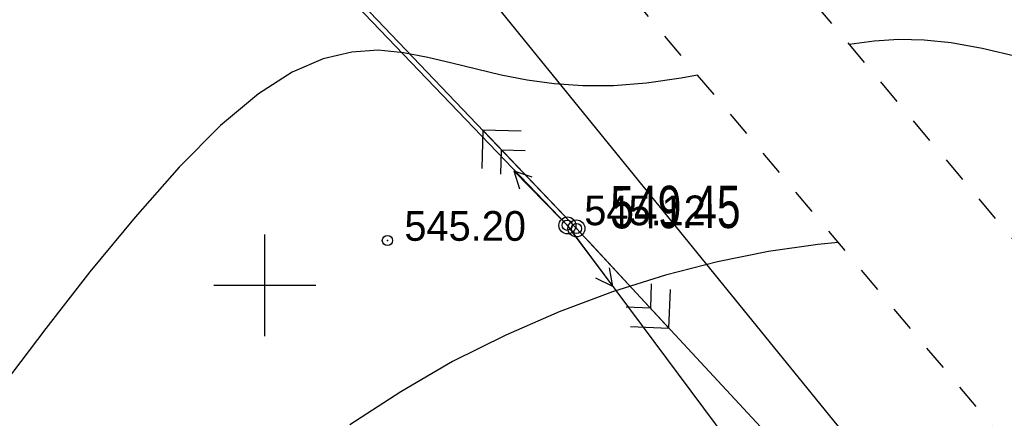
# Model space of a CAD drawing. Extents: x 0 to 363660, y 0 to 4201329.
# Tile 168 of 256: x 360193 to 360222, y 4200496 to 4200508. Entities that reach past the tile are written whole.
import ezdxf

# ---------------------------------------------------------------- set-up
doc = ezdxf.new("R2010")
doc.units = 0
doc.header["$LTSCALE"] = 0.5
doc.header["$MEASUREMENT"] = 0
doc.header["$PDMODE"] = 32
doc.header["$PDSIZE"] = 0.3
doc.linetypes.add('CONTI', pattern=[0])
doc.linetypes.add('Д_ТРОТ_ТРУБА', pattern=[3, 1.5, -1.5])
for name, color, linetype in [('(004) Точки рельефа', 7, 'Continuous'), ('(014) Водопровод', 5, 'ИК_Водопровод -------в--------'), ('(022) Возд. Линии', 7, 'Continuous'), ('(025) Дорога', 7, 'Continuous'), ('GORIZDEFAULT', 32, 'CONTI'), ('PI_OT0', 172, 'CONTI'), ('PI_TT0', 5, 'CONTI'), ('PI_TTDEFAULT', 5, 'CONTI'), ('SETKR', 2, 'CONTI'), ('SIT_L0', 250, 'CONTI')]:
    doc.layers.add(name, color=color, linetype=linetype)
doc.layers.add('.', color=7, linetype='Continuous', lineweight=15)
doc.styles.add('D-431', font='d431.ttf')
doc.styles.add('SHRFT', font='TXT', dxfattribs={"width": 0.875})
doc.styles.get("Standard").update_dxf_attribs({"font": 'times.ttf'})
doc.linetypes.add('ИК_Водопровод -------в--------', pattern='A,9,-0.6,["В",Standard,S=1.2,R=0,X=0,Y=-0.6],-1.2', length=10.8)

# ---------------------------------------------------------------- blocks, each defined once
blk = doc.blocks.new('BL_333')
at = {"color": 0}
for p, q in [((0, -1.5), (0, 1.5)), ((-1.5, 0), (1.5, 0))]:
    blk.add_line(p, q, dxfattribs=at)
blk = doc.blocks.new('S1')
at = {"layer": '(022) Возд. Линии'}
for p, q in [((-2, 0), (-1.5, 0.25)), ((-2, 0), (-1.5, -0.25)), ((0, 0), (-2, 0))]:
    blk.add_line(p, q, dxfattribs=at)
blk = doc.blocks.new('S2')
at = {"layer": '(022) Возд. Линии'}
for p, q in [((0, 0), (2, 0)), ((2, 0), (1.5, 0.25)), ((2, 0), (1.5, -0.25))]:
    blk.add_line(p, q, dxfattribs=at)
blk = doc.blocks.new('SS')
at = {"layer": '(022) Возд. Линии'}
blk.add_circle((0, 0), 0.25, dxfattribs=at)
blk = doc.blocks.new('gergrgrre')
at = {"layer": '(014) Водопровод', "flags": 128}
blk.add_lwpolyline([(360036.438, 4200773.015), (360047.098, 4200750.311), (360089.76, 4200681.101), (360107.619, 4200655.796), (360141.826, 4200594.039), (360149.345, 4200579.998), (360206.507, 4200508.61), (360230.262, 4200479.387), (360306.281, 4200388.525), (360409.154, 4200291.553), (360456.114, 4200244.191), (360490.793, 4200199.337)], dxfattribs=at)
at = {"layer": '(025) Дорога', "linetype": 'Д_ТРОТ_ТРУБА', "flags": 128}
for points in [[(360044.195, 4200796.012), (360041.816, 4200791.773), (360042.358, 4200788.304), (360046.087, 4200780.21), (360059.012, 4200755.887), (360082.266, 4200713.415), (360119.837, 4200651.911), (360154.248, 4200588.273), (360168.952, 4200565.337), (360182.618, 4200547.766), (360213.043, 4200512.044), (360268.283, 4200446.262), (360308.926, 4200401.534), (360387.369, 4200322.593), (360428.116, 4200283.497), (360457.116, 4200256.42), (360464.886, 4200245.444), (360476.507, 4200228.263), (360489.06, 4200214.493), (360499.065, 4200202.984)], [(360034.859, 4200791.392), (360036.733, 4200790.501), (360038.761, 4200786.553), (360042.501, 4200778.433), (360055.492, 4200753.988), (360078.803, 4200711.411), (360116.369, 4200649.915), (360150.8, 4200586.24), (360165.682, 4200563.025), (360179.515, 4200545.24), (360209.989, 4200509.461), (360265.27, 4200443.63), (360306.026, 4200398.778), (360384.565, 4200319.74), (360425.367, 4200280.592), (360454.087, 4200253.775), (360461.596, 4200243.167), (360473.356, 4200225.782), (360486.072, 4200211.833), (360495.233, 4200201.295)]]:
    blk.add_lwpolyline(points, dxfattribs=at)
at = {"linetype": 'Continuous', "elevation": 1.643}
blk.add_lwpolyline([(359968.105, 4200751.148), (360144.875, 4200568.598), (360208.905, 4200501.768), (360248.135, 4200449.088), (360280.365, 4200400.868), (360329.345, 4200345.008), (360410.625, 4200285.188), (360473.125, 4200218.998), (360491.256, 4200199.541)], dxfattribs=at)
at = {"layer": 'GORIZDEFAULT', "color": 32}
for points in [[(360222.21, 4200506.72, 545), (360221.12, 4200506.97, 545), (360220.21, 4200507.14, 545), (360219.41, 4200507.22, 545), (360218.67, 4200507.24, 545), (360217.94, 4200507.19, 545), (360217.206, 4200507.087, 545)], [(360212.738, 4200506.187, 545), (360212.26, 4200506.1, 545), (360211.24, 4200505.95, 545), (360210.27, 4200505.87, 545), (360209.36, 4200505.87, 545), (360208.52, 4200505.93, 545), (360207.72, 4200506.04, 545), (360206.96, 4200506.19, 545), (360206.23, 4200506.36, 545), (360205.51, 4200506.54, 545), (360204.8, 4200506.71, 545), (360204.08, 4200506.85, 545), (360203.34, 4200506.92, 545), (360202.56, 4200506.87, 545), (360201.72, 4200506.67, 545), (360200.81, 4200506.28, 545), (360199.81, 4200505.64, 545), (360198.7, 4200504.71, 545), (360197.48, 4200503.48, 545), (360196.18, 4200502.01, 545), (360194.85, 4200500.4, 545), (360193.55, 4200498.73, 545), (360192.33, 4200497.11, 545)], [(360216.879, 4200501.256, 545.5), (360216.28, 4200501.2, 545.5), (360214.83, 4200500.99, 545.5), (360213.33, 4200500.69, 545.5), (360211.8, 4200500.3, 545.5), (360210.24, 4200499.81, 545.5), (360208.67, 4200499.22, 545.5), (360207.1, 4200498.53, 545.5), (360205.53, 4200497.75, 545.5), (360204, 4200496.86, 545.5), (360202.5, 4200495.89, 545.5)]]:
    blk.add_polyline3d(points, dxfattribs=at)
at = {"layer": 'PI_TTDEFAULT', "color": 5}
for p in [(360208.905, 4200501.768, -9.905), (360203.61, 4200501.32, 545.2)]:
    blk.add_point(p, dxfattribs=at)
at = {"layer": '(022) Возд. Линии'}
for name, p, rotation in [('S1', (360208.73, 4200501.942, -9.905), 314.3315433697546), ('S2', (360209.052, 4200501.563, -9.905), 306.6744985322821)]:
    blk.add_blockref(name, p, dxfattribs=dict(at, rotation=rotation))
blk.add_blockref('SS', (360208.911, 4200501.764, -9.905), dxfattribs=at)
at = {"layer": 'SETKR', "color": 92}
blk.add_blockref('BL_333', (360200, 4200500), dxfattribs=at)
at = {"layer": '(004) Точки рельефа', "style": 'D-431'}
for s, p in [('545.12', (360209.405, 4200501.768, -555.023)), ('545.20', (360204.11, 4200501.31))]:
    blk.add_text(s, height=0.875, dxfattribs=at).set_placement(p)
blk = doc.blocks.new('ееееее')
at = {"layer": 'PI_TT0', "color": 0}
blk.add_circle((-288.38, 647.62), 0.25, dxfattribs=at)
blk.add_point((-288.38, 647.62), dxfattribs=at)
at = {"layer": 'SIT_L0', "color": 250}
for p, q in [((-352.04, 714.7), (-288.38, 647.62)), ((-291.13, 650.52), (-291.16, 649.39)), ((-288.72, 647.98), (-291.13, 650.52)), ((-290, 650.49), (-291.13, 650.52)), ((-290.6, 649.23), (-290.58, 649.94)), ((-290.58, 649.94), (-289.88, 649.92)), ((-288.38, 647.62), (-215.18, 568.38)), ((-288.04, 647.25), (-285.67, 644.68)), ((-286.18, 645.98), (-286.21, 645.27)), ((-285.67, 644.68), (-285.62, 645.81)), ((-286.21, 645.27), (-286.92, 645.3)), ((-286.8, 644.73), (-285.67, 644.68))]:
    blk.add_line(p, q, dxfattribs=at)
at = {"layer": 'PI_OT0', "color": 0, "style": 'SHRFT', "width": 0.75}
blk.add_text('549.45', height=1.25, dxfattribs=at).set_placement((-287.38, 647.62))

msp = doc.modelspace()

# ---------------------------------------------------------------- hatches: boundary and pattern name
at = {"layer": '.', "ltscale": 0.149071}
h = msp.add_hatch(color=256, dxfattribs=at)
h.dxf.hatch_style = 1
h.set_gradient(color1=(255, 255, 255), tint=1)
h.paths.add_polyline_path([(359890.241, 4200193.891), (361190.241, 4200193.891), (361190.241, 4201328.891), (359890.241, 4201328.891)])
h.paths.add_polyline_path([(359905.241, 4201313.891), (361175.241, 4201313.891), (361175.241, 4200208.891), (359905.241, 4200208.891)], flags=16)

# ---------------------------------------------------------------- block references
at = {"linetype": 'Continuous'}
msp.add_blockref('gergrgrre', (0, 0), dxfattribs=at)
at = {"color": 0, "rotation": 0.1683458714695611}
msp.add_blockref('ееееее', (360499.456, 4199854.903), dxfattribs=at)

doc.saveas('drawing.dxf')
